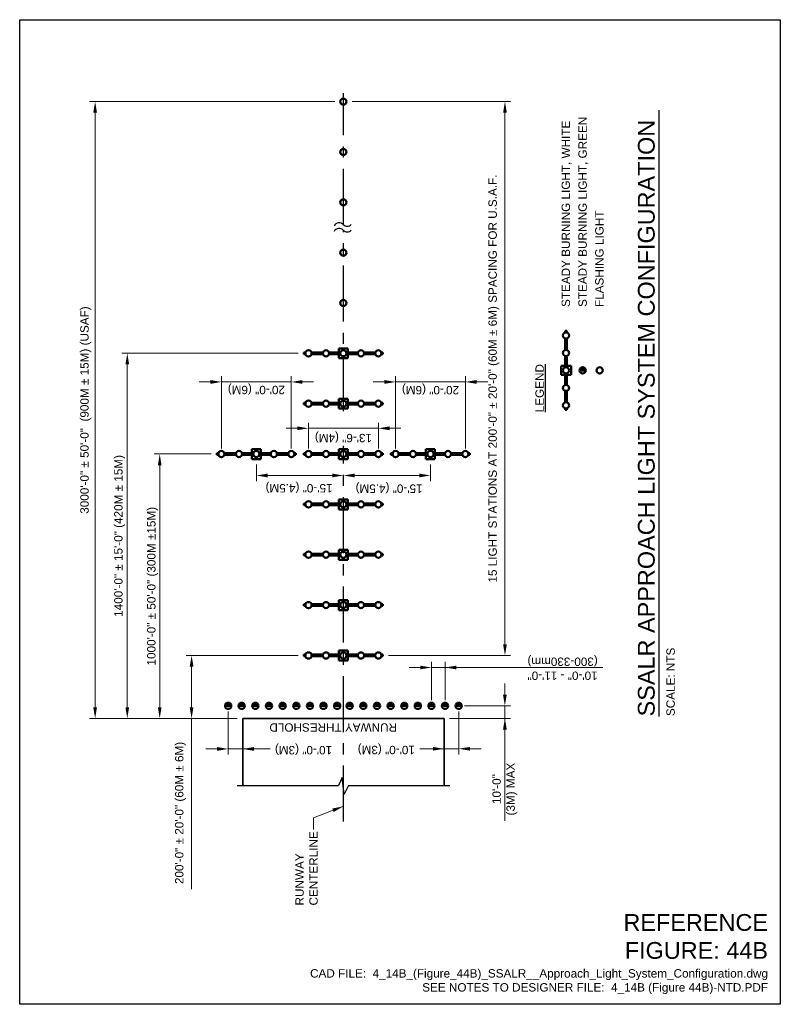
# Model space of a CAD drawing. Header units: inches. Extents: x 0 to 8.5, y 0 to 11.
import ezdxf
from ezdxf.enums import TextEntityAlignment as Align

# ---------------------------------------------------------------- set-up
doc = ezdxf.new("R2010")
doc.units = ezdxf.units.IN
doc.header["$LTSCALE"] = 0.5
doc.header["$MEASUREMENT"] = 0
doc.header["$PDSIZE"] = 2
doc.linetypes.add('CENTER', pattern=[2, 1.25, -0.25, 0.25, -0.25])
doc.layers.get('0').update_dxf_attribs({"linetype": 'CONTINUOUS'})
doc.layers.get('DEFPOINTS').update_dxf_attribs({"linetype": 'CONTINUOUS'})
for name, color, linetype, lineweight in [('C-RUNW-EDGE', 6, 'CONTINUOUS', 35), ('E-AFLD-LITE-APPR', 203, 'CONTINUOUS', 50), ('E-AFLD-LITE-APPR @ 1', 203, 'CONTINUOUS', 50), ('E-AFLD-LITE-THRS @ 1', 203, 'CONTINUOUS', 50), ('G-ANNO-RDME', 5, 'CONTINUOUS', 18)]:
    doc.layers.add(name, color=color, linetype=linetype, lineweight=lineweight)
for name, color, linetype in [('G-ANNO-DIMS', 7, 'CONTINUOUS'), ('G-ANNO-TEXT', 7, 'CONTINUOUS'), ('G-ANNO-TTLB', 7, 'CONTINUOUS')]:
    doc.layers.add(name, color=color, linetype=linetype)
doc.styles.add('00-E-TITLE-1_1', font='arial.ttf', dxfattribs={"height": 0.1875})
doc.styles.add('01-E-BLDG-1_1', font='arial.ttf', dxfattribs={"height": 0.09375})
doc.dimstyles.new('01-E-BLDG-1_1', dxfattribs={"dimtxt": 0.09375, "dimasz": 0.125, "dimexe": 0.0625, "dimexo": 0.0625, "dimgap": 0.0625, "dimtad": 1, "dimdec": 4, "dimzin": 3, "dimdsep": 46, "dimlunit": 4, "dimtxsty": '01-E-BLDG-1_1', "dimcen": 0.0625, "dimclrd": 1, "dimclre": 1, "dimclrt": 256, "dimazin": 0, "dimtfac": 1, "dimtdec": 4, "dimtmove": 1, "dimatfit": 3, "dimfxl": 1, "dimfrac": 2, "dimtolj": 1, "dimtzin": 3, "dimlwd": 0, "dimlwe": 0, "dimarcsym": 0})

# ---------------------------------------------------------------- blocks, each defined once
blk = doc.blocks.new('*D9')
at = {"layer": 'DEFPOINTS', "color": 0, "transparency": 16777216}
for p in [(0.843, 10.085), (3.583, 10.085), (1.609, 3.194)]:
    blk.add_point(p, dxfattribs=at)
at = {"layer": 'G-ANNO-DIMS', "color": 1, "lineweight": 0, "transparency": 16777216}
for p, q in [((3.521, 10.085), (0.781, 10.085)), ((0.843, 3.319), (0.843, 9.96)), ((1.546, 3.194), (0.781, 3.194))]:
    blk.add_line(p, q, dxfattribs=at)
at = {"layer": 'G-ANNO-DIMS', "color": 1, "transparency": 16777216}
for points in [[(0.822, 9.96), (0.864, 9.96), (0.843, 10.085)], [(0.822, 3.319), (0.864, 3.319), (0.843, 3.194)]]:
    blk.add_solid(points, dxfattribs=at)
at = {"layer": 'G-ANNO-DIMS', "transparency": 16777216, "insert": (0.738, 6.639), "char_height": 0.09375, "attachment_point": 5, "rotation": 90, "style": '01-E-BLDG-1_1'}
blk.add_mtext('\\A1;3000\'-0" %%P 50\'-0"  (900M %%P 15M) (USAF)', dxfattribs=at)
blk = doc.blocks.new('*D10')
at = {"layer": 'DEFPOINTS', "color": 0, "transparency": 16777216}
for p in [(1.202, 7.273), (3.176, 7.273), (2.493, 3.194)]:
    blk.add_point(p, dxfattribs=at)
at = {"layer": 'G-ANNO-DIMS', "color": 1, "lineweight": 0, "transparency": 16777216}
for p, q in [((3.113, 7.273), (1.14, 7.273)), ((1.202, 3.319), (1.202, 7.148)), ((2.43, 3.194), (1.14, 3.194))]:
    blk.add_line(p, q, dxfattribs=at)
at = {"layer": 'G-ANNO-DIMS', "color": 1, "transparency": 16777216}
for points in [[(1.182, 7.148), (1.223, 7.148), (1.202, 7.273)], [(1.182, 3.319), (1.223, 3.319), (1.202, 3.194)]]:
    blk.add_solid(points, dxfattribs=at)
at = {"layer": 'G-ANNO-DIMS', "transparency": 16777216, "insert": (1.117, 5.233), "char_height": 0.09375, "attachment_point": 5, "rotation": 90, "style": '01-E-BLDG-1_1'}
blk.add_mtext('\\A1;1400\'-0" %%P 15\'-0" (420M %%P 15M)', dxfattribs=at)
blk = doc.blocks.new('*D11')
at = {"layer": 'DEFPOINTS', "color": 0, "transparency": 16777216}
for p in [(1.565, 6.148), (2.203, 6.148), (2.493, 3.194)]:
    blk.add_point(p, dxfattribs=at)
at = {"layer": 'G-ANNO-DIMS', "color": 1, "lineweight": 0, "transparency": 16777216}
for p, q in [((2.14, 6.148), (1.502, 6.148)), ((1.565, 3.319), (1.565, 6.023)), ((2.43, 3.194), (1.502, 3.194))]:
    blk.add_line(p, q, dxfattribs=at)
at = {"layer": 'G-ANNO-DIMS', "color": 1, "transparency": 16777216}
for points in [[(1.544, 6.023), (1.585, 6.023), (1.565, 6.148)], [(1.544, 3.319), (1.585, 3.319), (1.565, 3.194)]]:
    blk.add_solid(points, dxfattribs=at)
at = {"layer": 'G-ANNO-DIMS', "transparency": 16777216, "insert": (1.485, 4.671), "char_height": 0.09375, "attachment_point": 5, "rotation": 90, "style": '01-E-BLDG-1_1'}
blk.add_mtext('\\A1;1000\'-0" %%P 50\'-0" (300M %%P15M)', dxfattribs=at)
blk = doc.blocks.new('*D12')
at = {"layer": 'DEFPOINTS', "color": 0, "transparency": 16777216}
for p in [(1.921, 3.898), (3.176, 3.898), (2.493, 3.194)]:
    blk.add_point(p, dxfattribs=at)
at = {"layer": 'G-ANNO-DIMS', "color": 1, "lineweight": 0, "transparency": 16777216}
for p, q in [((3.113, 3.898), (1.859, 3.898)), ((1.921, 3.319), (1.921, 3.773)), ((2.43, 3.194), (1.859, 3.194)), ((1.921, 1.285), (1.921, 3.194))]:
    blk.add_line(p, q, dxfattribs=at)
at = {"layer": 'G-ANNO-DIMS', "color": 1, "transparency": 16777216}
for points in [[(1.9, 3.773), (1.942, 3.773), (1.921, 3.898)], [(1.9, 3.319), (1.942, 3.319), (1.921, 3.194)]]:
    blk.add_solid(points, dxfattribs=at)
at = {"layer": 'G-ANNO-DIMS', "transparency": 16777216, "insert": (1.797, 2.138), "char_height": 0.09375, "attachment_point": 5, "rotation": 90, "style": '01-E-BLDG-1_1'}
blk.add_mtext('\\A1;200\'-0" %%P 20\'-0" (60M %%P 6M)', dxfattribs=at)
blk = doc.blocks.new('ACLLEL')
at = {"color": 0, "linetype": 'Continuous'}
for p, q in [((0.0013, 0.0553), (-0.0011, 0.0553)), ((-0.0011, 0.0553), (-0.0011, 0.0529)), ((0.0013, 0.0529), (0.0013, 0.0553)), ((-0.0011, 0.0446), (-0.0011, 0.0286)), ((0.0013, 0.0285), (0.0013, 0.0446)), ((-0.0011, 0.0202), (-0.0011, 0.0042)), ((0.0013, 0.0041), (0.0013, 0.0202)), ((-0.0069, 0.0063), (-0.0069, -0.0062)), ((-0.0011, 0.0063), (-0.0069, 0.0063)), ((0.007, 0.0063), (0.0013, 0.0063)), ((0.007, -0.0062), (0.007, 0.0063)), ((-0.0069, -0.0062), (-0.0011, -0.0062)), ((-0.0011, -0.0042), (-0.0011, -0.0202)), ((0.0013, -0.0202), (0.0013, -0.0041)), ((0.0013, -0.0062), (0.007, -0.0062)), ((-0.0011, -0.0286), (-0.0011, -0.0446)), ((0.0013, -0.0446), (0.0013, -0.0285)), ((-0.0011, -0.0529), (-0.0011, -0.0551)), ((0.0013, -0.0551), (0.0013, -0.0529)), ((-0.0011, -0.0551), (0.0013, -0.0551))]:
    blk.add_line(p, q, dxfattribs=at)
for centre in [(0, 0), (0, -0.0488)]:
    blk.add_circle(centre, 0.00434, dxfattribs=at)
for centre in [(0, 0.0488), (0, 0.0244), (0, -0.0244)]:
    blk.add_arc(centre, 0.00434, 90, 89.9994, dxfattribs=at)
blk = doc.blocks.new('THL')
at = {"linetype": 'Continuous'}
h = blk.add_hatch(color=0, dxfattribs=at)
h.dxf.hatch_style = 1
h.paths.add_polyline_path([(0, -0.278, 0.997523), (0, 0.278)])
at = {"color": 0, "linetype": 'Continuous'}
blk.add_line((0, 0.278), (0, -0.278), dxfattribs=at)
blk.add_circle((-0.001, 0), 0.278, dxfattribs=at)
blk.add_arc((-0.001, 0), 0.278, 270.14204, 89.85796, dxfattribs=at)
blk = doc.blocks.new('*D13')
at = {"layer": 'DEFPOINTS', "color": 0, "transparency": 16777216}
for p in [(4.201, 6.953), (4.201, 6.147), (4.981, 6.147)]:
    blk.add_point(p, dxfattribs=at)
at = {"layer": 'G-ANNO-DIMS', "color": 1, "lineweight": 0, "transparency": 16777216}
for p, q in [((4.076, 6.953), (3.951, 6.953)), ((4.201, 6.21), (4.201, 7.016)), ((4.981, 6.953), (4.201, 6.953)), ((4.981, 6.21), (4.981, 7.016)), ((5.106, 6.953), (5.231, 6.953))]:
    blk.add_line(p, q, dxfattribs=at)
at = {"layer": 'G-ANNO-DIMS', "color": 1, "transparency": 16777216}
for points in [[(4.076, 6.974), (4.076, 6.932), (4.201, 6.953)], [(5.106, 6.974), (5.106, 6.932), (4.981, 6.953)]]:
    blk.add_solid(points, dxfattribs=at)
at = {"layer": 'G-ANNO-DIMS', "transparency": 16777216, "insert": (4.591, 6.875), "char_height": 0.09375, "attachment_point": 5, "rotation": 180, "style": '01-E-BLDG-1_1'}
blk.add_mtext('\\A1;20\'-0" (6M)', dxfattribs=at)
blk = doc.blocks.new('*D14')
at = {"layer": 'DEFPOINTS', "color": 0, "transparency": 16777216}
for p in [(3.228, 6.435), (3.228, 6.147), (4.008, 6.147)]:
    blk.add_point(p, dxfattribs=at)
at = {"layer": 'G-ANNO-DIMS', "color": 1, "lineweight": 0, "transparency": 16777216}
for p, q in [((3.228, 6.21), (3.228, 6.498)), ((4.008, 6.21), (4.008, 6.498)), ((3.103, 6.435), (2.978, 6.435)), ((4.008, 6.435), (3.228, 6.435)), ((4.133, 6.435), (4.258, 6.435))]:
    blk.add_line(p, q, dxfattribs=at)
at = {"layer": 'G-ANNO-DIMS', "color": 1, "transparency": 16777216}
for points in [[(3.103, 6.456), (3.103, 6.414), (3.228, 6.435)], [(4.133, 6.456), (4.133, 6.414), (4.008, 6.435)]]:
    blk.add_solid(points, dxfattribs=at)
at = {"layer": 'G-ANNO-DIMS', "transparency": 16777216, "insert": (3.618, 6.34), "char_height": 0.09375, "attachment_point": 5, "rotation": 180, "style": '01-E-BLDG-1_1'}
blk.add_mtext('\\A1;13\'-6" (4M)', dxfattribs=at)
blk = doc.blocks.new('*D15')
at = {"layer": 'DEFPOINTS', "color": 0, "transparency": 16777216}
for p in [(2.255, 6.953), (2.255, 6.147), (3.035, 6.147)]:
    blk.add_point(p, dxfattribs=at)
at = {"layer": 'G-ANNO-DIMS', "color": 1, "lineweight": 0, "transparency": 16777216}
for p, q in [((2.13, 6.953), (2.005, 6.953)), ((2.255, 6.21), (2.255, 7.016)), ((3.035, 6.953), (2.255, 6.953)), ((3.035, 6.21), (3.035, 7.016)), ((3.16, 6.953), (3.285, 6.953))]:
    blk.add_line(p, q, dxfattribs=at)
at = {"layer": 'G-ANNO-DIMS', "color": 1, "transparency": 16777216}
for points in [[(2.13, 6.974), (2.13, 6.932), (2.255, 6.953)], [(3.16, 6.974), (3.16, 6.932), (3.035, 6.953)]]:
    blk.add_solid(points, dxfattribs=at)
at = {"layer": 'G-ANNO-DIMS', "transparency": 16777216, "insert": (2.645, 6.877), "char_height": 0.09375, "attachment_point": 5, "rotation": 180, "style": '01-E-BLDG-1_1'}
blk.add_mtext('\\A1;20\'-0" (6M)', dxfattribs=at)
blk = doc.blocks.new('*D16')
at = {"layer": 'DEFPOINTS', "color": 0, "transparency": 16777216}
for p in [(2.645, 6.092), (3.618, 6.092), (2.645, 5.908)]:
    blk.add_point(p, dxfattribs=at)
at = {"layer": 'G-ANNO-DIMS', "color": 1, "lineweight": 0, "transparency": 16777216}
for p, q in [((2.645, 6.03), (2.645, 5.846)), ((3.493, 5.908), (2.77, 5.908))]:
    blk.add_line(p, q, dxfattribs=at)
at = {"layer": 'G-ANNO-DIMS', "color": 1, "transparency": 16777216}
for points in [[(2.77, 5.929), (2.77, 5.887), (2.645, 5.908)], [(3.493, 5.929), (3.493, 5.887), (3.618, 5.908)]]:
    blk.add_solid(points, dxfattribs=at)
at = {"layer": 'G-ANNO-DIMS', "transparency": 16777216, "insert": (3.122, 5.779), "char_height": 0.09375, "attachment_point": 5, "rotation": 180, "style": '01-E-BLDG-1_1'}
blk.add_mtext('\\A1;15\'-0" (4.5M)', dxfattribs=at)
blk = doc.blocks.new('*D17')
at = {"layer": 'DEFPOINTS', "color": 0, "transparency": 16777216}
for p in [(3.618, 6.092), (4.59, 6.092), (3.618, 5.908)]:
    blk.add_point(p, dxfattribs=at)
at = {"layer": 'G-ANNO-DIMS', "color": 1, "lineweight": 0, "transparency": 16777216}
for p, q in [((4.59, 6.03), (4.59, 5.846)), ((4.465, 5.908), (3.743, 5.908))]:
    blk.add_line(p, q, dxfattribs=at)
at = {"layer": 'G-ANNO-DIMS', "color": 1, "transparency": 16777216}
for points in [[(3.743, 5.929), (3.743, 5.887), (3.618, 5.908)], [(4.465, 5.929), (4.465, 5.887), (4.59, 5.908)]]:
    blk.add_solid(points, dxfattribs=at)
at = {"layer": 'G-ANNO-DIMS', "transparency": 16777216, "insert": (4.128, 5.775), "char_height": 0.09375, "attachment_point": 5, "rotation": 180, "style": '01-E-BLDG-1_1'}
blk.add_mtext('\\A1;15\'-0" (4.5M)', dxfattribs=at)
blk = doc.blocks.new('*D18')
at = {"layer": 'DEFPOINTS', "color": 0, "transparency": 16777216}
for p in [(4.602, 3.763), (4.602, 3.335), (4.754, 3.335)]:
    blk.add_point(p, dxfattribs=at)
at = {"layer": 'G-ANNO-DIMS', "color": 1, "lineweight": 0, "transparency": 16777216}
for p, q in [((4.477, 3.763), (4.352, 3.763)), ((4.602, 3.397), (4.602, 3.825)), ((4.754, 3.763), (4.602, 3.763)), ((4.754, 3.763), (4.602, 3.763)), ((4.754, 3.397), (4.754, 3.825)), ((6.516, 3.763), (4.754, 3.763)), ((4.879, 3.763), (5.004, 3.763))]:
    blk.add_line(p, q, dxfattribs=at)
at = {"layer": 'G-ANNO-DIMS', "color": 1, "transparency": 16777216}
for points in [[(4.477, 3.783), (4.477, 3.742), (4.602, 3.763)], [(4.879, 3.783), (4.879, 3.742), (4.754, 3.763)]]:
    blk.add_solid(points, dxfattribs=at)
at = {"layer": 'G-ANNO-DIMS', "transparency": 16777216, "insert": (6.067, 3.763), "char_height": 0.09375, "width": 0.78941, "attachment_point": 5, "rotation": 180, "style": '01-E-BLDG-1_1'}
blk.add_mtext('\\A1;10\'-0" - 11\'-0"\\P(300-330mm)', dxfattribs=at)
blk = doc.blocks.new('*D19')
at = {"layer": 'DEFPOINTS', "color": 0, "transparency": 16777216}
for p in [(4.906, 3.335), (4.743, 3.194), (4.743, 2.855)]:
    blk.add_point(p, dxfattribs=at)
at = {"layer": 'G-ANNO-DIMS', "color": 1, "lineweight": 0, "transparency": 16777216}
for p, q in [((4.906, 3.272), (4.906, 2.792)), ((4.47, 2.855), (4.743, 2.855)), ((4.618, 2.855), (4.493, 2.855)), ((4.906, 2.855), (4.743, 2.855)), ((4.906, 2.855), (4.743, 2.855)), ((5.031, 2.855), (5.156, 2.855))]:
    blk.add_line(p, q, dxfattribs=at)
at = {"layer": 'G-ANNO-DIMS', "color": 1, "transparency": 16777216}
for points in [[(4.618, 2.875), (4.618, 2.834), (4.743, 2.855)], [(5.031, 2.875), (5.031, 2.834), (4.906, 2.855)]]:
    blk.add_solid(points, dxfattribs=at)
at = {"layer": 'G-ANNO-DIMS', "transparency": 16777216, "insert": (4.097, 2.855), "char_height": 0.09375, "attachment_point": 5, "rotation": 180, "style": '01-E-BLDG-1_1'}
blk.add_mtext('\\A1;10\'-0" (3M)', dxfattribs=at)
blk = doc.blocks.new('*D20')
at = {"layer": 'DEFPOINTS', "color": 0, "transparency": 16777216}
for p in [(4.906, 3.335), (4.743, 3.194), (5.422, 3.194)]:
    blk.add_point(p, dxfattribs=at)
at = {"layer": 'G-ANNO-DIMS', "color": 1, "lineweight": 0, "transparency": 16777216}
for p, q in [((5.422, 3.46), (5.422, 3.585)), ((4.969, 3.335), (5.485, 3.335)), ((5.422, 3.335), (5.422, 3.194)), ((5.422, 3.335), (5.422, 3.194)), ((4.805, 3.194), (5.485, 3.194)), ((5.422, 2.051), (5.422, 3.194)), ((5.422, 3.069), (5.422, 2.944))]:
    blk.add_line(p, q, dxfattribs=at)
at = {"layer": 'G-ANNO-DIMS', "color": 1, "transparency": 16777216}
for points in [[(5.401, 3.46), (5.443, 3.46), (5.422, 3.335)], [(5.401, 3.069), (5.443, 3.069), (5.422, 3.194)]]:
    blk.add_solid(points, dxfattribs=at)
at = {"layer": 'G-ANNO-DIMS', "transparency": 16777216, "insert": (5.422, 2.404), "char_height": 0.0938, "width": 1.27799, "attachment_point": 5, "rotation": 90, "style": '01-E-BLDG-1_1'}
blk.add_mtext('\\A1;10\'-0"\\P(3M) MAX', dxfattribs=at)
blk = doc.blocks.new('*D21')
at = {"layer": 'DEFPOINTS', "color": 0, "transparency": 16777216}
for p in [(2.33, 3.335), (2.493, 3.194), (2.33, 2.853)]:
    blk.add_point(p, dxfattribs=at)
at = {"layer": 'G-ANNO-DIMS', "color": 1, "lineweight": 0, "transparency": 16777216}
for p, q in [((2.33, 3.272), (2.33, 2.79)), ((2.205, 2.853), (2.08, 2.853)), ((2.493, 2.853), (2.33, 2.853)), ((2.493, 2.853), (2.33, 2.853)), ((2.8, 2.853), (2.493, 2.853)), ((2.618, 2.853), (2.743, 2.853))]:
    blk.add_line(p, q, dxfattribs=at)
at = {"layer": 'G-ANNO-DIMS', "color": 1, "transparency": 16777216}
for points in [[(2.205, 2.874), (2.205, 2.832), (2.33, 2.853)], [(2.618, 2.874), (2.618, 2.832), (2.493, 2.853)]]:
    blk.add_solid(points, dxfattribs=at)
at = {"layer": 'G-ANNO-DIMS', "transparency": 16777216, "insert": (3.172, 2.853), "char_height": 0.09375, "attachment_point": 5, "rotation": 180, "style": '01-E-BLDG-1_1'}
blk.add_mtext('\\A1;10\'-0" (3M)', dxfattribs=at)
blk = doc.blocks.new('A$C35DD6B74')
at = {"layer": 'E-AFLD-LITE-APPR', "linetype": 'Continuous'}
blk.add_circle((0, 0), 0.0347, dxfattribs=at)
blk = doc.blocks.new('BREAK')
at = {"color": 0, "linetype": 'Continuous', "flags": 128}
blk.add_lwpolyline([(0, 0), (0.046625, 0.097375), (0.069125, -0.090125), (0.112375, 0)], dxfattribs=at)
blk = doc.blocks.new('CPLTM')
at = {"color": 0, "linetype": 'Continuous'}
for centre, radius, start, end in [((-0.042, 0.046), 0.0616, 312.3419, 63.549), ((0.042, -0.044), 0.0612, 133.6326, 226.6061)]:
    blk.add_arc(centre, radius, start, end, dxfattribs=at)
blk = doc.blocks.new('*D22')
at = {"layer": 'DEFPOINTS', "color": 0, "transparency": 16777216}
for p in [(3.653, 10.085), (5.423, 10.085), (4.059, 3.898)]:
    blk.add_point(p, dxfattribs=at)
at = {"layer": 'G-ANNO-DIMS', "color": 1, "lineweight": 0, "transparency": 16777216}
for p, q in [((3.715, 10.085), (5.485, 10.085)), ((5.423, 4.023), (5.423, 9.96)), ((4.121, 3.898), (5.485, 3.898))]:
    blk.add_line(p, q, dxfattribs=at)
at = {"layer": 'G-ANNO-DIMS', "color": 1, "transparency": 16777216}
for points in [[(5.402, 9.96), (5.444, 9.96), (5.423, 10.085)], [(5.402, 4.023), (5.444, 4.023), (5.423, 3.898)]]:
    blk.add_solid(points, dxfattribs=at)
at = {"layer": 'G-ANNO-DIMS', "transparency": 16777216, "insert": (5.299, 6.991), "char_height": 0.09375, "attachment_point": 5, "rotation": 90, "style": '01-E-BLDG-1_1'}
blk.add_mtext('\\A1;15 LIGHT STATIONS AT 200\'-0" %%P 20\'-0" (60M %%P 6M) SPACING FOR U.S.A.F.', dxfattribs=at)

msp = doc.modelspace()

# ---------------------------------------------------------------- linework, layer by layer
at = {"layer": 'C-RUNW-EDGE'}
for p, q in [((2.49281, 3.19403), (4.74281, 3.19403)), ((2.49281, 2.44403), (2.49281, 3.19403)), ((4.74281, 2.44403), (4.74281, 3.19403))]:
    msp.add_line(p, q, dxfattribs=at)
at = {"layer": 'G-ANNO-DIMS', "linetype": 'CENTER'}
for p, q in [((3.61781, 8.70955), (3.61781, 10.1784)), ((3.61781, 6.62755), (3.61781, 8.64705)), ((3.61781, 2.04176), (3.61781, 6.23821))]:
    msp.add_line(p, q, dxfattribs=at)
at = {"layer": 'G-ANNO-TEXT', "linetype": 'Continuous', "lineweight": 30}
msp.add_line((7.14801, 3.21679), (7.14801, 9.98888), dxfattribs=at)
at = {"layer": 'G-ANNO-TEXT', "color": 1}
for p, q in [((2.43031, 2.44403), (3.56208, 2.44403)), ((3.67445, 2.44403), (4.80531, 2.44403))]:
    msp.add_line(p, q, dxfattribs=at)
at = {"layer": 'G-ANNO-TTLB'}
msp.add_lwpolyline([(0, 11), (8.5, 11), (8.5, 0), (0, 0)], close=True, dxfattribs=at)

# ---------------------------------------------------------------- block references
at = {"layer": 'E-AFLD-LITE-APPR', "rotation": 90}
for p in [(3.61781, 10.08465), (3.61781, 9.52215), (3.61781, 8.95965), (3.61781, 8.39715), (3.61781, 7.83465), (6.48174, 7.08175)]:
    msp.add_blockref('A$C35DD6B74', p, dxfattribs=at)
at = {"layer": 'E-AFLD-LITE-APPR', "xscale": 8, "yscale": 8, "zscale": 8}
msp.add_blockref('ACLLEL', (6.10534, 7.08175), dxfattribs=at)
at = {"layer": 'E-AFLD-LITE-APPR', "xscale": 8, "yscale": 8, "zscale": 8, "rotation": 90}
for p in [(3.61781, 7.27215), (3.61781, 6.70965), (2.64506, 6.14715), (3.61781, 6.14715), (4.59056, 6.14715), (3.61781, 5.58465), (3.61781, 5.02215), (3.61781, 4.45965), (3.61781, 3.89715)]:
    msp.add_blockref('ACLLEL', p, dxfattribs=at)
at = {"layer": 'E-AFLD-LITE-APPR @ 1', "xscale": 0.125, "yscale": 0.125, "zscale": 0.125, "rotation": 90}
for p in [(3.243, 3.33474), (3.39525, 3.33474), (3.5475, 3.33474), (3.68813, 3.33474), (3.84038, 3.33474), (3.99263, 3.33474), (4.14488, 3.33474), (4.29713, 3.33474), (4.44938, 3.33474), (4.60163, 3.33474), (4.75388, 3.33474), (4.90613, 3.33474)]:
    msp.add_blockref('THL', p, dxfattribs=at)
at = {"layer": 'E-AFLD-LITE-THRS @ 1', "xscale": 0.125, "yscale": 0.125, "zscale": 0.125, "rotation": 90}
for p in [(6.29154, 7.08184), (2.3295, 3.33465), (2.48175, 3.33474), (2.634, 3.33474), (2.78625, 3.33474), (2.9385, 3.33474), (3.09075, 3.33474)]:
    msp.add_blockref('THL', p, dxfattribs=at)
at = {"layer": 'G-ANNO-TEXT', "rotation": 90}
for p in [(3.616, 8.71137), (3.616, 8.64887)]:
    msp.add_blockref('CPLTM', p, dxfattribs=at)
at = {"layer": 'G-ANNO-TEXT', "color": 1, "rotation": 180}
msp.add_blockref('BREAK', (3.67445, 2.44403), dxfattribs=at)

# ---------------------------------------------------------------- texts
at = {"layer": 'G-ANNO-RDME', "attachment_point": 9, "rotation": 0}
for s, insert, char_height, width, style in [('REFERENCE FIGURE: 44B', (8.36242, 0.50548), 0.1875, 1.660137, '00-E-TITLE-1_1'), ('CAD FILE:  4_14B_(Figure_44B)_SSALR__Approach_Light_System_Configuration.dwg\\PSEE NOTES TO DESIGNER FILE:  4_14B (Figure 44B)-NTD.PDF', (8.36242, 0.11416), 0.09375, 5.2550194, '01-E-BLDG-1_1')]:
    msp.add_mtext(s, dxfattribs=dict(at, insert=insert, char_height=char_height, width=width, style=style))
at = {"layer": 'G-ANNO-TEXT', "style": '00-E-TITLE-1_1'}
msp.add_text('SSALR APPROACH LIGHT SYSTEM CONFIGURATION', height=0.1875, rotation=90, dxfattribs=at).set_placement((7.15234, 3.21653), align=Align.BOTTOM_LEFT)
at = {"layer": 'G-ANNO-TEXT', "style": '01-E-BLDG-1_1'}
msp.add_text('SCALE: NTS', height=0.09375, rotation=90, dxfattribs=at).set_placement((7.22699, 3.21981), align=Align.TOP_LEFT)
at = {"layer": 'G-ANNO-TEXT', "char_height": 0.09375, "style": '01-E-BLDG-1_1'}
for s, insert, width, attachment_point, rotation in [('\\A1;STEADY BURNING LIGHT, WHITE', (6.05605, 7.79074), 2.4324752, 1, 90), ('\\A1;STEADY BURNING LIGHT, GREEN', (6.24355, 7.79074), 2.4324752, 1, 90), ('\\A1;FLASHING LIGHT', (6.43105, 7.79074), 2.4324752, 1, 90), ('\\A1;{\\LLEGEND}', (5.76337, 6.61394), 0.6397303, 1, 90), ('\\A1;RUNWAY THRESHOLD', (3.5036, 3.0934), 1.7402408, 5, 180), ('\\A1;RUNWAY CENTERLINE', (3.08051, 1.10402), 0.8716718, 1, 90)]:
    msp.add_mtext(s, dxfattribs=dict(at, insert=insert, width=width, attachment_point=attachment_point, rotation=rotation))

# ---------------------------------------------------------------- dimensions: what is measured, and where the dimension line sits
at = {"layer": 'G-ANNO-DIMS'}
for base, p1, p2, angle, text, picture, middle in [((0.84329, 10.08465), (1.60894, 3.19403), (3.5831, 10.08465), 90, '3000\'-0" %%P 50\'-0"  (900M %%P 15M) (USAF)', '*D9', (0.86183, 6.63934)), ((1.20249, 7.2728), (2.49281, 3.19403), (3.17552, 7.2728), 90, '1400\'-0" %%P 15\'-0" (420M %%P 15M)', '*D10', (1.24052, 5.23342)), ((1.5646, 6.1478), (2.49281, 3.19403), (2.20277, 6.1478), 90, '1000\'-0" %%P 50\'-0" (300M %%P15M)', '*D11', (1.60863, 4.67092)), ((4.60163, 3.76265), (4.75388, 3.33465), (4.60163, 3.33465), 180, '10\'-0" - 11\'-0"\\X(300-330mm)', '*D18', (6.06702, 3.66088)), ((1.92119, 3.8978), (2.49281, 3.19403), (3.17552, 3.8978), 90, '200\'-0" %%P 20\'-0" (60M %%P 6M)', '*D12', (1.99266, 2.13831)), ((5.42219, 3.19403), (4.90613, 3.33465), (4.74281, 3.19403), 90, '10\'-0"\\X(3M) MAX', '*D20', (5.34533, 2.40413))]:
    dim = msp.add_linear_dim(base=base, p1=p1, p2=p2, angle=angle, text=text, dimstyle='01-E-BLDG-1_1', dxfattribs=at)
    dim.commit()
    dim.dimension.update_dxf_attribs({"geometry": picture, "text_midpoint": middle, "dimtype": 160})
dim = msp.add_linear_dim(base=(5.42284, 10.08465), p1=(4.05879, 3.8978), p2=(3.65252, 10.08465), angle=90, text='15 LIGHT STATIONS AT 200\'-0" %%P 20\'-0" (60M %%P 6M) SPACING FOR U.S.A.F.', dimstyle='01-E-BLDG-1_1', dxfattribs=at)
dim.commit()
dim.dimension.update_dxf_attribs({"geometry": '*D22', "text_midpoint": (5.29885, 6.99123)})
for base, p1, p2, text, picture, middle in [((2.25506, 6.9531), (3.03506, 6.14715), (2.25506, 6.14715), '20\'-0" (6M)', '*D15', (2.64506, 6.87674)), ((4.20056, 6.9531), (4.98056, 6.14715), (4.20056, 6.14715), '20\'-0" (6M)', '*D13', (4.59056, 6.87541)), ((3.22781, 6.43505), (4.00781, 6.14715), (3.22781, 6.14715), '13\'-6" (4M)', '*D14', (3.61781, 6.34012))]:
    dim = msp.add_linear_dim(base=base, p1=p1, p2=p2, angle=180, text=text, dimstyle='01-E-BLDG-1_1', dxfattribs=at)
    dim.commit()
    dim.dimension.update_dxf_attribs({"geometry": picture, "text_midpoint": middle, "dimtype": 160, "text_rotation": 180})
for base, p1, p2, text, override, picture, middle in [((2.64484, 5.9081), (3.61759, 6.09227), (2.64484, 6.09227), '15\'-0" (4.5M)', {"dimse1": 1}, '*D16', (3.12191, 5.77865)), ((3.61759, 5.9081), (4.59034, 6.09227), (3.61759, 6.09227), '15\'-0" (4.5M)', {"dimse2": 1}, '*D17', (4.12828, 5.77528)), ((2.3295, 2.85285), (2.49281, 3.19403), (2.3295, 3.33457), '10\'-0" (3M)', {"dimse1": 1}, '*D21', (3.17247, 2.90637)), ((4.74281, 2.85463), (4.90613, 3.33465), (4.74281, 3.19403), '10\'-0" (3M)', {"dimse2": 1}, '*D19', (4.0975, 2.79491))]:
    dim = msp.add_linear_dim(base=base, p1=p1, p2=p2, angle=180, text=text, dimstyle='01-E-BLDG-1_1', override=override, dxfattribs=at)
    dim.commit()
    dim.dimension.update_dxf_attribs({"geometry": picture, "text_midpoint": middle, "dimtype": 160, "text_rotation": 180})

# ---------------------------------------------------------------- leaders
at = {"layer": 'G-ANNO-TEXT'}
msp.add_leader([(3.61781, 2.212), (3.28274, 2.08363), (3.28274, 1.95305)], dimstyle='01-E-BLDG-1_1', dxfattribs=at)

doc.saveas('drawing.dxf')
